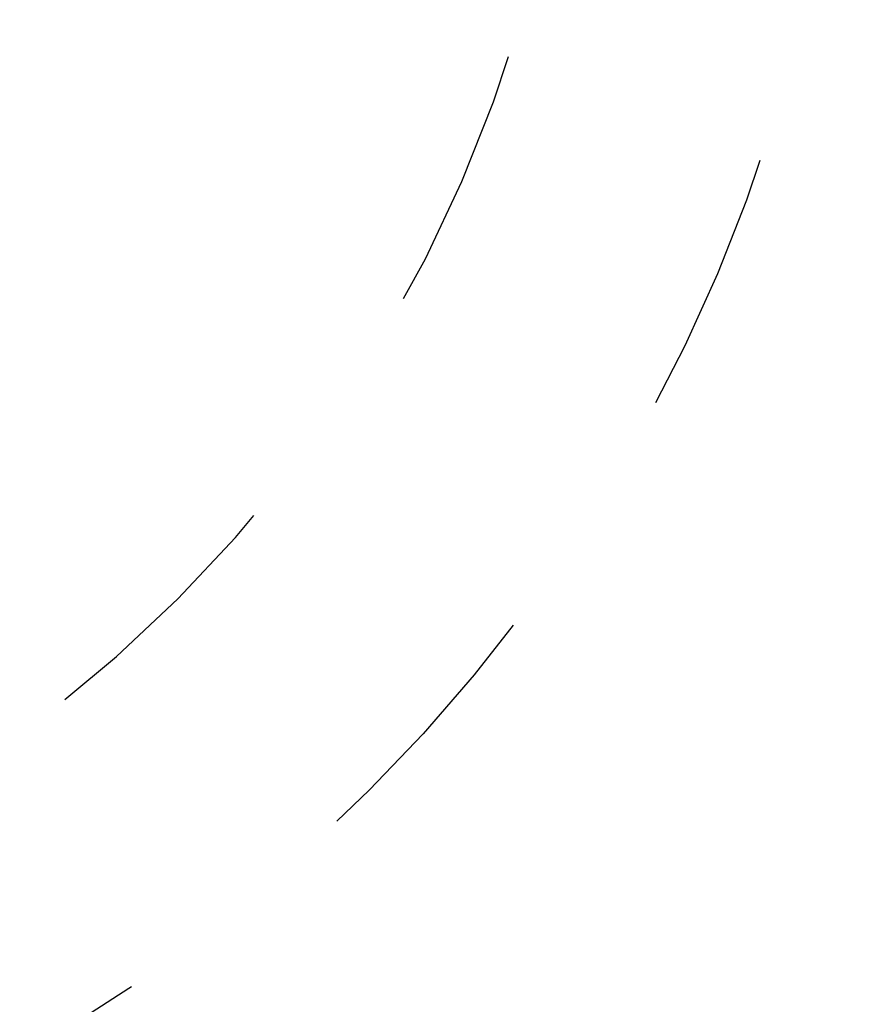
# Model space of a CAD drawing. Header units: millimetres. Extents: x 233 to 429, y 187 to 343.
# Tile 42 of 49: x 332 to 342, y 249 to 261. Entities that reach past the tile are written whole.
import ezdxf

# ---------------------------------------------------------------- set-up
doc = ezdxf.new("R2010")
doc.units = ezdxf.units.MM
doc.header["$LTSCALE"] = 30.734
doc.linetypes.add('HIDDEN', pattern=[0.2, 0.1, -0.1])
doc.layers.add('KONSTR_EL', color=7, linetype='CONTINUOUS')

msp = doc.modelspace()

# ---------------------------------------------------------------- linework, layer by layer
at = {"layer": 'KONSTR_EL', "color": 8, "linetype": 'HIDDEN'}
for radius in [31.5, 25.2, 18.9]:
    msp.add_circle((322.602, 265.206), radius, dxfattribs=at)
for radius, start, end in [(15.8, 0, 270), (15.75, 286.2223, 343.7777)]:
    msp.add_arc((322.602, 265.206), radius, start, end, dxfattribs=at)

doc.saveas('drawing.dxf')
